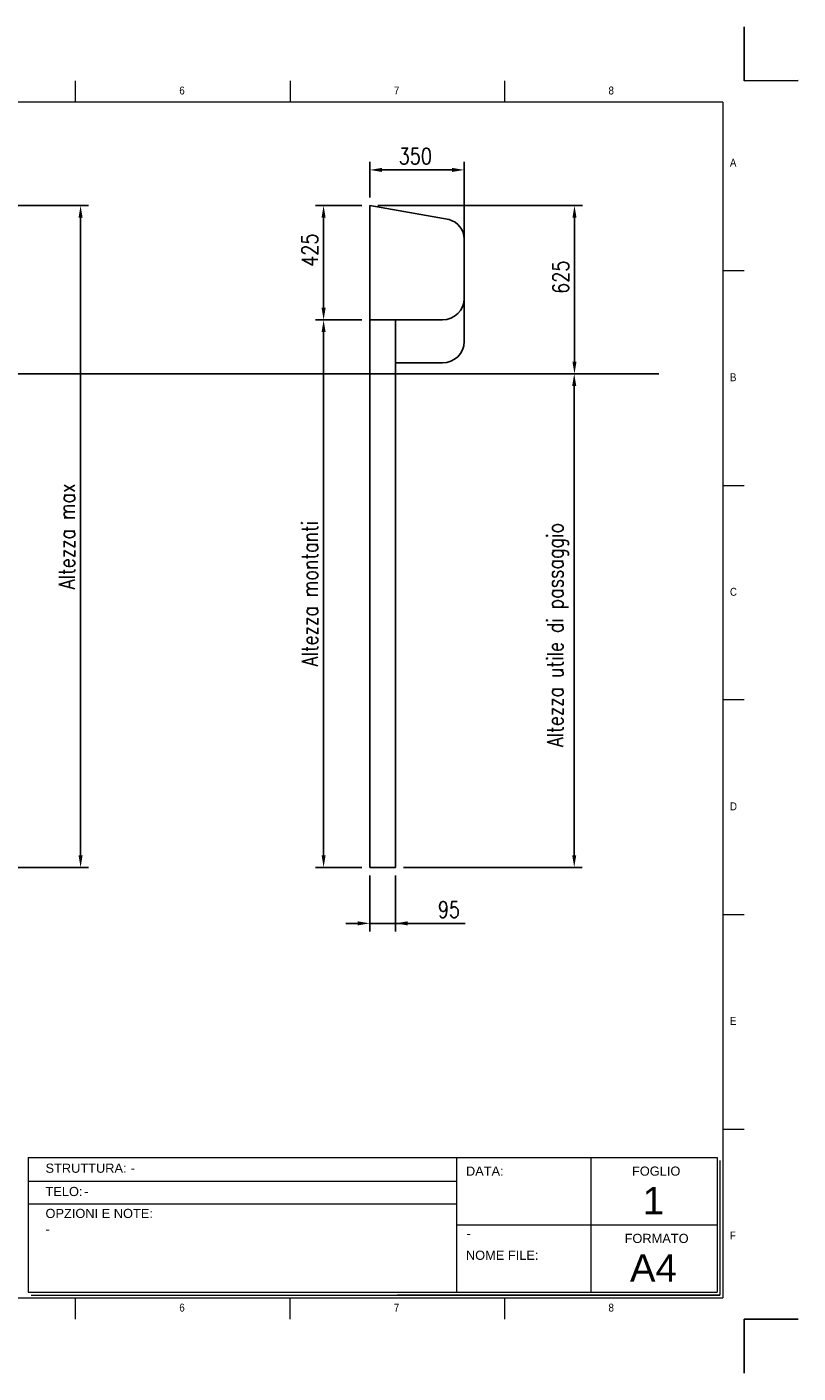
# Model space of a CAD drawing. Header units: millimetres. Extents: x 106533 to 120455, y 95328 to 100331.
# Tile 4 of 8: x 110627 to 113492, y 95328 to 100329. Entities that reach past the tile are written whole.
import ezdxf

# ---------------------------------------------------------------- set-up
doc = ezdxf.new("R2010")
doc.units = ezdxf.units.MM
doc.layers.add('Disegno', color=1, linetype='Continuous')
doc.layers.add('FORMAT', color=7, linetype='Continuous')
doc.styles.add('NYIP', font='romans.shx', dxfattribs={"width": 0.8})
doc.styles.add('SLDTEXTSTYLE0', font='GOTHIC.TTF', dxfattribs={"width": 0.913})
doc.styles.get("Standard").update_dxf_attribs({"font": 'arial.ttf'})
doc.dimstyles.new('STANDARD35', dxfattribs={"dimscale": 35, "dimtxt": 2, "dimasz": 1.5, "dimexe": 1, "dimexo": 1, "dimgap": 0.7, "dimtad": 1, "dimdec": 0, "dimdsep": 46, "dimtxsty": 'NYIP', "dimcen": 0, "dimclrd": 1, "dimclre": 1, "dimclrt": 2, "dimadec": 0, "dimazin": 0, "dimtfac": 1, "dimtdec": 0, "dimtix": 1, "dimtmove": 0, "dimatfit": 3, "dimfxl": 0, "dimtvp": 1, "dimtolj": 1, "dimtzin": 0, "dimarcsym": 0})

# ---------------------------------------------------------------- blocks, each defined once
blk = doc.blocks.new('A$C7C9C4F3F')
at = {"color": 7, "lineweight": 5}
for p, q in [((8295, 11245), (8295, 11504)), ((0, 1766), (199, 1766))]:
    blk.add_line(p, q, dxfattribs=at)
at = {"layer": 'FORMAT', "color": 7, "lineweight": 5}
for p, q in [((2216, 11304), (2216, 11504)), ((4209, 11504), (4209, 11304)), ((6202, 11304), (6202, 11504)), ((10188, 11304), (10188, 11504)), ((12181, 11504), (12181, 11304)), ((14174, 11304), (14174, 11504)), ((16199, 11304), (199, 11304)), ((199, 11304), (199, 199)), ((16199, 11304), (16199, 199)), ((199, 9738), (0, 9738)), ((16399, 9738), (16199, 9738)), ((0, 7745), (199, 7745)), ((16199, 7745), (16399, 7745)), ((0, 5752), (199, 5752)), ((16399, 5752), (16199, 5752)), ((0, 3759), (199, 3759)), ((16199, 3759), (16399, 3759)), ((16199, 1766), (16399, 1766)), ((8295, 0), (8295, 258)), ((199, 199), (16199, 199)), ((2224, 0), (2224, 199)), ((4018, 199), (4018, 0)), ((6210, 0), (6210, 199)), ((10188, 0), (10188, 199)), ((12181, 0), (12181, 199)), ((14174, 0), (14174, 199))]:
    blk.add_line(p, q, dxfattribs=at)
at = {"color": 7, "lineweight": 5, "char_height": 73.8, "attachment_point": 1, "style": 'SLDTEXTSTYLE0'}
for s, insert in [('1', (1203, 11450)), ('2', (3180, 11450)), ('3', (5173, 11450)), ('4', (7166, 11450)), ('5', (9159, 11450)), ('6', (11152, 11450)), ('7', (13145, 11450)), ('8', (15138, 11450)), ('A', (66, 10780)), ('A', (16266, 10780)), ('B', (66, 8787)), ('B', (16266, 8787)), ('C', (66, 6794)), ('C', (16266, 6794)), ('D', (66, 4801)), ('D', (16266, 4801)), ('E', (66, 2808)), ('1', (1012, 145)), ('2', (2988, 145)), ('3', (4981, 145)), ('4', (6974, 145))]:
    blk.add_mtext(s, dxfattribs=dict(at, insert=insert))
at = {"layer": 'FORMAT', "color": 7, "lineweight": 5, "char_height": 73.8, "attachment_point": 1, "style": 'SLDTEXTSTYLE0'}
for s, insert in [('E', (16266, 2808)), ('F', (66, 815)), ('F', (16266, 815)), ('5', (9159, 145)), ('6', (11152, 145)), ('7', (13145, 145)), ('8', (15138, 145))]:
    blk.add_mtext(s, dxfattribs=dict(at, insert=insert))
blk = doc.blocks.new('*D167')
at = {"color": 7, "lineweight": -2}
for p, q in [((110167, 99040.8), (110550.7, 99040.8)), ((110520.7, 97251.8), (110520.7, 98995.8)), ((110258.7, 97206.8), (110550.7, 97206.8))]:
    blk.add_line(p, q, dxfattribs=at)
at = {"color": 7}
for points in [[(110528.2, 98995.8), (110513.2, 98995.8), (110520.7, 99040.8)], [(110513.2, 97251.8), (110528.2, 97251.8), (110520.7, 97206.8)]]:
    blk.add_solid(points, dxfattribs=at)
at = {"layer": 'Defpoints', "color": 0}
for p in [(110137, 99040.8), (110520.7, 99040.8), (110228.7, 97206.8)]:
    blk.add_point(p, dxfattribs=at)
at = {"color": 7, "lineweight": 0, "insert": (110459.7, 98108.9), "char_height": 60, "attachment_point": 5, "rotation": 90, "style": 'NYIP'}
blk.add_mtext('\\A1;Altezza utile di passaggio', dxfattribs=at)
blk = doc.blocks.new('*D171')
at = {"color": 7, "lineweight": -2}
for p, q in [((111901.5, 97176.8), (111901.5, 96968.8)), ((111996.5, 97176.8), (111996.5, 96968.8)), ((111856.5, 96998.8), (111811.5, 96998.8)), ((111996.5, 96998.8), (111901.5, 96998.8)), ((111996.5, 96998.8), (112254.9, 96998.8)), ((112041.5, 96998.8), (112086.5, 96998.8))]:
    blk.add_line(p, q, dxfattribs=at)
at = {"color": 7}
for points in [[(111856.5, 96991.3), (111856.5, 97006.3), (111901.5, 96998.8)], [(112041.5, 97006.3), (112041.5, 96991.3), (111996.5, 96998.8)]]:
    blk.add_solid(points, dxfattribs=at)
at = {"layer": 'Defpoints', "color": 0}
for p in [(111901.5, 97206.8), (111996.5, 97206.8), (111901.5, 96998.8)]:
    blk.add_point(p, dxfattribs=at)
at = {"color": 7, "lineweight": 0, "insert": (112195, 97049.8), "char_height": 60, "attachment_point": 5, "style": 'NYIP'}
blk.add_mtext('\\A1;95', dxfattribs=at)
blk = doc.blocks.new('*D172')
at = {"color": 7, "lineweight": -2}
for p, q in [((111871.5, 99665.8), (111699.5, 99665.8)), ((111729.5, 99285.8), (111729.5, 99620.8)), ((111871.5, 99240.8), (111699.5, 99240.8))]:
    blk.add_line(p, q, dxfattribs=at)
at = {"color": 7}
for points in [[(111737, 99620.8), (111722, 99620.8), (111729.5, 99665.8)], [(111722, 99285.8), (111737, 99285.8), (111729.5, 99240.8)]]:
    blk.add_solid(points, dxfattribs=at)
at = {"layer": 'Defpoints', "color": 0}
for p in [(111729.5, 99665.8), (111901.5, 99665.8), (111901.5, 99240.8)]:
    blk.add_point(p, dxfattribs=at)
at = {"color": 7, "lineweight": 0, "insert": (111678.5, 99500.1), "char_height": 60, "attachment_point": 5, "rotation": 90, "style": 'NYIP'}
blk.add_mtext('\\A1;425', dxfattribs=at)
blk = doc.blocks.new('*D174')
at = {"color": 7, "lineweight": -2}
for p, q in [((111901.5, 99695.8), (111901.5, 99828.1)), ((111946.5, 99798.1), (112206.5, 99798.1)), ((112251.5, 99544.4), (112251.5, 99828.1))]:
    blk.add_line(p, q, dxfattribs=at)
at = {"color": 7}
for points in [[(111946.5, 99805.6), (111946.5, 99790.6), (111901.5, 99798.1)], [(112206.5, 99790.6), (112206.5, 99805.6), (112251.5, 99798.1)]]:
    blk.add_solid(points, dxfattribs=at)
at = {"layer": 'Defpoints', "color": 0}
for p in [(112251.5, 99798.1), (111901.5, 99665.8), (112251.5, 99514.4)]:
    blk.add_point(p, dxfattribs=at)
at = {"color": 7, "lineweight": 0, "insert": (112070.3, 99849.1), "char_height": 60, "attachment_point": 5, "style": 'NYIP'}
blk.add_mtext('\\A1;350', dxfattribs=at)
blk = doc.blocks.new('*D208')
at = {"color": 7, "lineweight": -2}
for p, q in [((111871.5, 99240.8), (111699.5, 99240.8)), ((111729.5, 99195.8), (111729.5, 97251.8)), ((111871.5, 97206.8), (111699.5, 97206.8))]:
    blk.add_line(p, q, dxfattribs=at)
at = {"color": 7}
for points in [[(111737, 99195.8), (111722, 99195.8), (111729.5, 99240.8)], [(111722, 97251.8), (111737, 97251.8), (111729.5, 97206.8)]]:
    blk.add_solid(points, dxfattribs=at)
at = {"layer": 'Defpoints', "color": 0}
for p in [(111901.5, 99240.8), (111729.5, 97206.8), (111901.5, 97206.8)]:
    blk.add_point(p, dxfattribs=at)
at = {"color": 7, "lineweight": 0, "insert": (111678.5, 98223.8), "char_height": 60, "attachment_point": 5, "rotation": 90, "style": 'NYIP'}
blk.add_mtext('\\A1;Altezza montanti', dxfattribs=at)
blk = doc.blocks.new('*D209')
at = {"color": 7, "lineweight": -2}
for p, q in [((111931.5, 99665.8), (112691.5, 99665.8)), ((112661.5, 99620.8), (112661.5, 99085.8)), ((112026.5, 99040.8), (112691.5, 99040.8))]:
    blk.add_line(p, q, dxfattribs=at)
at = {"color": 7}
for points in [[(112669, 99620.8), (112654, 99620.8), (112661.5, 99665.8)], [(112654, 99085.8), (112669, 99085.8), (112661.5, 99040.8)]]:
    blk.add_solid(points, dxfattribs=at)
at = {"layer": 'Defpoints', "color": 0}
for p in [(111901.5, 99665.8), (111996.5, 99040.8), (112661.5, 99040.8)]:
    blk.add_point(p, dxfattribs=at)
at = {"color": 7, "lineweight": 0, "insert": (112610.5, 99399.3), "char_height": 60, "attachment_point": 5, "rotation": 90, "style": 'NYIP'}
blk.add_mtext('\\A1;625', dxfattribs=at)
blk = doc.blocks.new('*D258')
at = {"color": 7, "lineweight": -2}
for p, q in [((112664.8, 99040.8), (112690.5, 99040.8)), ((112660.5, 98995.8), (112660.5, 97251.8)), ((112026.5, 97206.8), (112690.5, 97206.8))]:
    blk.add_line(p, q, dxfattribs=at)
at = {"color": 7}
for points in [[(112668, 98995.8), (112653, 98995.8), (112660.5, 99040.8)], [(112653, 97251.8), (112668, 97251.8), (112660.5, 97206.8)]]:
    blk.add_solid(points, dxfattribs=at)
at = {"layer": 'Defpoints', "color": 0}
for p in [(112634.8, 99040.8), (111996.5, 97206.8), (112660.5, 97206.8)]:
    blk.add_point(p, dxfattribs=at)
at = {"color": 7, "lineweight": 0, "insert": (112599.5, 98069.8), "char_height": 60, "attachment_point": 5, "rotation": 90, "style": 'NYIP'}
blk.add_mtext('\\A1;Altezza utile di passaggio', dxfattribs=at)
blk = doc.blocks.new('*D261')
at = {"color": 7, "lineweight": -2}
for p, q in [((110258.7, 99665.8), (110856.7, 99665.8)), ((110826.7, 99620.8), (110826.7, 97251.8)), ((110258.7, 97206.8), (110856.7, 97206.8))]:
    blk.add_line(p, q, dxfattribs=at)
at = {"color": 7}
for points in [[(110834.2, 99620.8), (110819.2, 99620.8), (110826.7, 99665.8)], [(110819.2, 97251.8), (110834.2, 97251.8), (110826.7, 97206.8)]]:
    blk.add_solid(points, dxfattribs=at)
at = {"layer": 'Defpoints', "color": 0}
for p in [(110228.7, 99665.8), (110228.7, 97206.8), (110826.7, 97206.8)]:
    blk.add_point(p, dxfattribs=at)
at = {"color": 7, "lineweight": 0, "insert": (110775.7, 98436.3), "char_height": 60, "attachment_point": 5, "rotation": 90, "style": 'NYIP'}
blk.add_mtext('\\A1;Altezza max', dxfattribs=at)

msp = doc.modelspace()

# ---------------------------------------------------------------- linework, layer by layer
at = {"color": 7}
for p, q in [((113292.1, 100129.4), (113292.1, 100329.4)), ((113292.1, 95527.9), (113292.1, 95327.9))]:
    msp.add_line(p, q, dxfattribs=at)
for p, q in [((113292.1, 100129.4), (113492.1, 100130.3)), ((111901.5, 99665.8), (111901.5, 99340.8)), ((112195.9, 99613.7), (111901.5, 99665.8)), ((110137, 99040.8), (112975.2, 99040.8)), ((111901.5, 97206.8), (111996.5, 97206.8)), ((113292.1, 95527.9), (113492.1, 95527.9))]:
    msp.add_line(p, q)
at = {"lineweight": 5}
for p, q in [((110632.5, 96128.3), (113191.8, 96128.3)), ((110632.5, 96128.3), (110632.5, 95628.3)), ((112222.7, 96128.3), (112222.7, 95628.3)), ((112722.7, 96128.3), (112722.7, 95628.3)), ((113191.8, 96128.3), (113191.8, 95628.3)), ((113202.1, 96117.9), (113202.1, 95617.9)), ((110634.5, 96040.7), (112222.7, 96040.7)), ((110634.5, 95956.8), (112222.7, 95956.8)), ((112222.7, 95878.3), (113191.8, 95878.3)), ((110632.5, 95628.3), (113191.8, 95628.3)), ((110642.8, 95617.9), (113202.1, 95617.9)), ((113202.1, 95617.9), (112003.1, 95617.9)), ((112013.4, 95617.9), (113202.1, 95617.9))]:
    msp.add_line(p, q, dxfattribs=at)
msp.add_arc((112176.5, 99541.2), 75, 0, 75)
at = {"layer": 'Disegno', "color": 7}
for p, q in [((112251.5, 99541.2), (112251.5, 99420.8)), ((112251.5, 99514.4), (112251.5, 99160.8)), ((111901.5, 97206.8), (111901.5, 99340.8)), ((111901.5, 97206.8), (111901.5, 99340.8)), ((112171.5, 99240.8), (111901.5, 99240.8)), ((111996.5, 97206.8), (111996.5, 99240.8)), ((112171.5, 99080.8), (111996.5, 99080.8))]:
    msp.add_line(p, q, dxfattribs=at)
for centre in [(112171.5, 99320.8), (112171.5, 99160.8)]:
    msp.add_arc(centre, 80, 270, 0, dxfattribs=at)

# ---------------------------------------------------------------- block references
at = {"xscale": 0.4, "yscale": 0.4, "zscale": 0.4}
msp.add_blockref('A$C7C9C4F3F', (106732.7, 95527.9), dxfattribs=at)

# ---------------------------------------------------------------- texts
at = {"lineweight": 5}
for s, insert, char_height, width, attachment_point in [('{\\fArial|b0|i0|c0|p34;STRUTTURA:}', (110696.4, 96106.2), 34.043, 578.728, 1), ('{\\fArial|b0|i0|c0|p34;-}', (111012.6, 96106.2), 34.043, 578.728, 1), ('{\\fArial|b0|i0|c0|p34;DATA:}', (112258.3, 96095.3), 34.043, 578.728, 1), ('{\\fArial|b0|i0|c0|p34;FOGLIO}', (112875.2, 96095.3), 34.043, 578.728, 1), ('{\\fArial|b0|i0|c0|p34;TELO:}', (110696.4, 96019.6), 34.043, 578.728, 1), ('{\\fArial|b0|i0|c0|p34;-}', (110840.1, 96019.6), 34.043, 578.728, 1), ('{\\fArial|b0|i0|c0|p34;1}', (112954.7, 96019.4), 102, 223.943, 2), ('{\\fArial|b0|i0|c0|p34;OPZIONI E NOTE:}', (110696.4, 95938.1), 34.043, 578.728, 1), ('{\\fArial|b0|i0|c0|p34;-}', (110696.4, 95879.7), 34.043, 578.728, 1), ('{\\fArial|b0|i0|c0|p34;\\H0.752x;-}', (112259.3, 95865.7), 50, 1044.717, 1), ('{\\fArial|b0|i0|c0|p34;FORMATO}', (112847.8, 95845.3), 34.043, 578.728, 1), ('{\\fArial|b0|i0|c0|p34;NOME FILE:}', (112258.3, 95782.7), 34.043, 578.728, 1), ('{\\fArial|b0|i0|c0|p34;A4}', (112954.7, 95769.4), 102, 223.943, 2)]:
    msp.add_mtext(s, dxfattribs=dict(at, insert=insert, char_height=char_height, width=width, attachment_point=attachment_point))

# ---------------------------------------------------------------- dimensions: what is measured, and where the dimension line sits
at = {"color": 7, "lineweight": 0}
for base, p1, p2, picture, middle in [((112251.5, 99798.1), (111901.5, 99665.8), (112251.5, 99514.4), '*D174', (112070.3, 99798.1)), ((111901.5, 96998.8), (111996.5, 97206.8), (111901.5, 97206.8), '*D171', (112195, 96998.8))]:
    dim = msp.add_linear_dim(base=base, p1=p1, p2=p2, dimstyle='STANDARD35', override={"dimscale": 30, "dimclrd": 7, "dimclre": 7, "dimclrt": 7}, dxfattribs=at)
    dim.commit()
    dim.dimension.update_dxf_attribs({"geometry": picture, "text_midpoint": middle, "dimtype": 160})
for base, p1, p2, text, picture, middle in [((110826.7, 97206.8), (110228.7, 99665.8), (110228.7, 97206.8), 'Altezza max', '*D261', (110775.7, 98436.3)), ((111729.5, 97206.8), (111901.5, 99240.8), (111901.5, 97206.8), 'Altezza montanti', '*D208', (111678.5, 98223.8))]:
    dim = msp.add_linear_dim(base=base, p1=p1, p2=p2, angle=90, text=text, dimstyle='STANDARD35', override={"dimscale": 30, "dimclrd": 7, "dimclre": 7, "dimclrt": 7}, dxfattribs=at)
    dim.commit()
    dim.dimension.update_dxf_attribs({"geometry": picture, "text_midpoint": middle})
for base, p1, p2, picture, middle in [((111729.5, 99665.8), (111901.5, 99240.8), (111901.5, 99665.8), '*D172', (111729.5, 99500.1)), ((112661.5, 99040.8), (111901.5, 99665.8), (111996.5, 99040.8), '*D209', (112661.5, 99399.3))]:
    dim = msp.add_linear_dim(base=base, p1=p1, p2=p2, angle=90, dimstyle='STANDARD35', override={"dimscale": 30, "dimclrd": 7, "dimclre": 7, "dimclrt": 7}, dxfattribs=at)
    dim.commit()
    dim.dimension.update_dxf_attribs({"geometry": picture, "text_midpoint": middle, "dimtype": 160})
for base, p1, p2, picture, middle in [((110520.7, 99040.8), (110228.7, 97206.8), (110137, 99040.8), '*D167', (110520.7, 98108.9)), ((112660.5, 97206.8), (112634.8, 99040.8), (111996.5, 97206.8), '*D258', (112660.5, 98069.8))]:
    dim = msp.add_linear_dim(base=base, p1=p1, p2=p2, angle=90, text='Altezza utile di passaggio', dimstyle='STANDARD35', override={"dimscale": 30, "dimclrd": 7, "dimclre": 7, "dimclrt": 7}, dxfattribs=at)
    dim.commit()
    dim.dimension.update_dxf_attribs({"geometry": picture, "text_midpoint": middle, "dimtype": 160})

doc.saveas('drawing.dxf')
